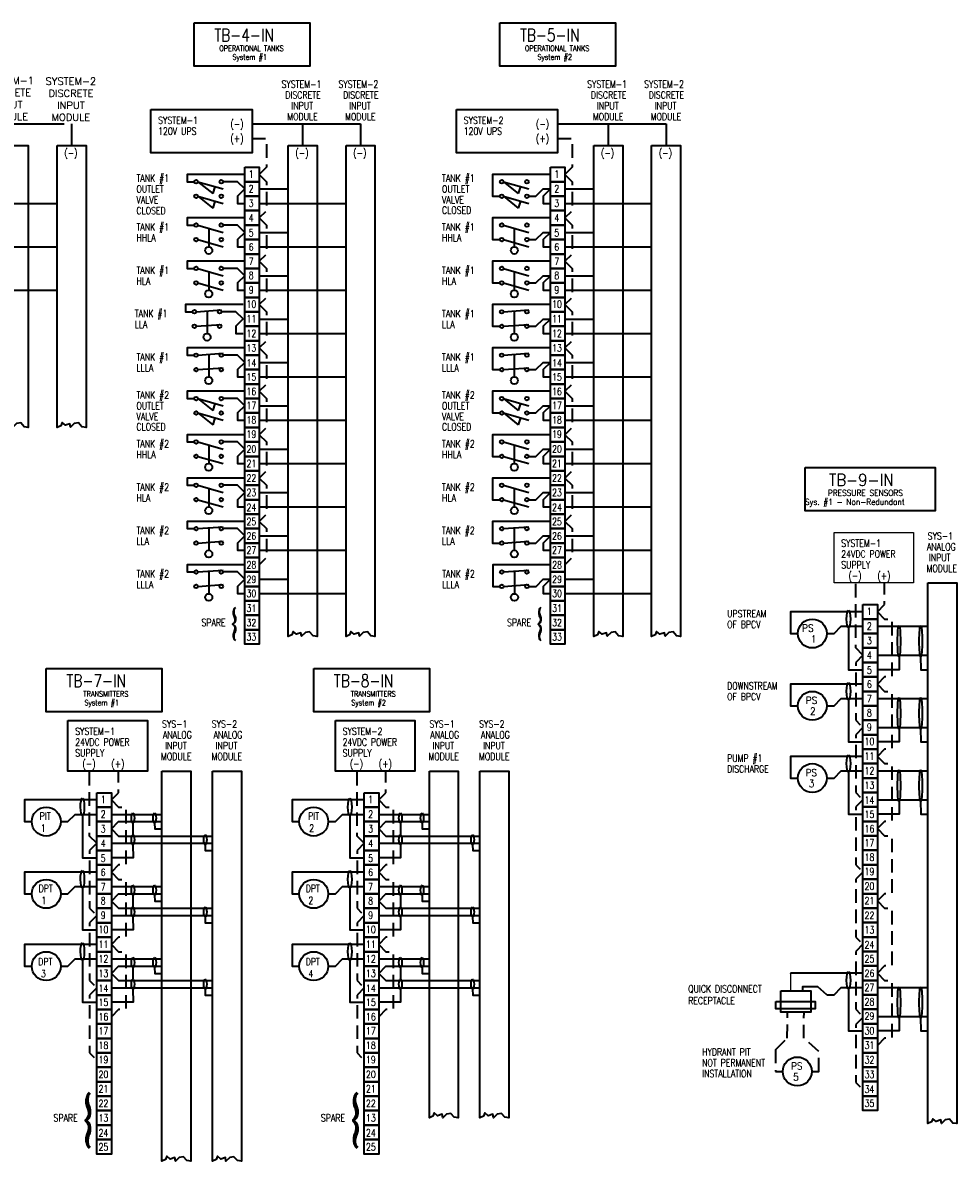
# Model space of a CAD drawing. Extents: x 441.2 to 469.3, y 9.6 to 29.2.
# Tile 2 of 2: x 453.2 to 469.3, y 9.6 to 29.2. Entities that reach past the tile are written whole.
import ezdxf
from ezdxf.enums import TextEntityAlignment as Align

# ---------------------------------------------------------------- set-up
doc = ezdxf.new("R2010")
doc.units = 0
doc.header["$LTSCALE"] = 0.039
doc.header["$MEASUREMENT"] = 0
doc.linetypes.add('( Dashed )', pattern=[9, 6, -3])
for name, color, linetype, lineweight in [('E-Anno-Text', 53, 'Continuous', 25), ('E-Detl-Grph', 33, 'Continuous', 35), ('G-Anno-Text', 53, 'Continuous', 35)]:
    doc.layers.add(name, color=color, linetype=linetype, lineweight=lineweight)
doc.styles.add('NOTES', font='romans.shx')

# ---------------------------------------------------------------- blocks, each defined once
blk = doc.blocks.new('DPT2')
blk.add_circle((0, 0), 0.25)
at = {"style": 'NOTES', "width": 0.9}
for tag in ['TAG00', 'TAG10']:
    blk.add_attdef(tag, text='', height=0.125, dxfattribs=at).set_placement((0, 0), align=Align.CENTER)
blk = doc.blocks.new('DPT1')
blk.add_circle((0, 0), 0.25)
at = {"style": 'NOTES', "width": 0.9}
for tag in ['TAG00', 'TAG10']:
    blk.add_attdef(tag, text='', height=0.125, dxfattribs=at).set_placement((0, 0), align=Align.CENTER)
blk = doc.blocks.new('TB1')
blk.add_3dface([(0, 0.25), (0.25, 0.25), (0.25, 0), (0, 0)])
at = {"style": 'NOTES', "width": 0.78818}
blk.add_attdef('TAG00', text='', height=0.125, dxfattribs=at).set_placement((0, 0), align=Align.CENTER)
blk = doc.blocks.new('TB2')
blk.add_3dface([(0, 0.25), (0.25, 0.25), (0.25, 0), (0, 0)])
at = {"style": 'NOTES', "width": 0.78818}
blk.add_attdef('TAG00', text='', height=0.125, dxfattribs=at).set_placement((0, 0), align=Align.CENTER)
blk = doc.blocks.new('LS')
for p, q in [((0, 0.25), (0.438, 0.125)), ((0, 0.25), (0.257, 0.044)), ((0, 0), (0.438, -0.125)), ((0, 0), (0.257, -0.206)), ((0.292, 0.167), (0.257, 0.044)), ((0.292, -0.083), (0.257, -0.206))]:
    blk.add_line(p, q)
for centre, radius in [((-0.031, 0.25), 0.0313), ((0.406, 0.25), 0.0313), ((-0.031, 0), 0.0312), ((0.406, 0), 0.0312)]:
    blk.add_circle(centre, radius)
blk = doc.blocks.new('FTS1')
for p, q in [((0, 0.25), (0.438, 0.282)), ((0.188, 0.264), (0.188, -0.125)), ((0, 0), (0.438, 0.032))]:
    blk.add_line(p, q)
for centre, radius in [((-0.031, 0.25), 0.0313), ((0.406, 0.25), 0.0313), ((-0.031, 0), 0.0312), ((0.406, 0), 0.0312), ((0.188, -0.188), 0.0625)]:
    blk.add_circle(centre, radius)
blk = doc.blocks.new('FTS2')
for p, q in [((0, 0.25), (0.438, 0.125)), ((0, 0), (0.438, -0.125)), ((0.188, 0.196), (0.188, -0.125))]:
    blk.add_line(p, q)
for centre, radius in [((-0.031, 0.25), 0.0313), ((0.406, 0.25), 0.0313), ((-0.031, 0), 0.0312), ((0.406, 0), 0.0312), ((0.188, -0.188), 0.0625)]:
    blk.add_circle(centre, radius)
blk = doc.blocks.new('TB1_2')
blk.add_3dface([(0, 0.25), (0.25, 0.25), (0.25, 0), (0, 0)])
at = {"style": 'NOTES', "width": 0.78818}
blk.add_attdef('TAG00', text='', height=0.125, dxfattribs=at).set_placement((0, 0), align=Align.CENTER)
blk = doc.blocks.new('TB2_3')
blk.add_3dface([(0, 0.25), (0.25, 0.25), (0.25, 0), (0, 0)])
at = {"style": 'NOTES', "width": 0.78818}
blk.add_attdef('TAG00', text='', height=0.125, dxfattribs=at).set_placement((0, 0), align=Align.CENTER)

msp = doc.modelspace()

# ---------------------------------------------------------------- linework, layer by layer
msp.add_line((466.44, 12.81), (466.44, 12.499))
at = {"layer": 'E-Anno-Text'}
msp.add_3dface([(467.19, 20.435), (468.565, 20.435), (468.565, 19.56), (467.19, 19.56)], dxfattribs=at)
at = {"layer": 'E-Detl-Grph'}
for p, q in [((453.003, 27.5), (453.878, 27.5)), ((454.003, 27.5), (454.003, 27.125)), ((457.125, 27.5), (458, 27.5)), ((458, 27.5), (458, 27.125)), ((458, 27.5), (459, 27.5)), ((459, 27.5), (459, 27.125)), ((462.41, 27.5), (463.285, 27.5)), ((463.285, 27.5), (463.285, 27.125)), ((463.285, 27.5), (464.285, 27.5)), ((464.285, 27.5), (464.285, 27.125)), ((457.25, 26.375), (457.75, 26.375)), ((462.535, 26.375), (463.035, 26.375)), ((452.253, 26.125), (453.753, 26.125)), ((457.25, 26.125), (458.75, 26.125)), ((462.535, 26.125), (464.035, 26.125)), ((457.25, 25.625), (457.75, 25.625)), ((462.535, 25.625), (463.035, 25.625)), ((452.253, 25.375), (453.753, 25.375)), ((457.25, 25.375), (458.75, 25.375)), ((462.535, 25.375), (464.035, 25.375)), ((457.25, 24.875), (457.75, 24.875)), ((462.535, 24.875), (463.035, 24.875)), ((452.253, 24.625), (453.753, 24.625)), ((457.25, 24.625), (458.75, 24.625)), ((462.535, 24.625), (464.035, 24.625)), ((457.25, 24.125), (457.75, 24.125)), ((462.535, 24.125), (463.035, 24.125)), ((457.25, 23.875), (458.75, 23.875)), ((462.535, 23.875), (464.035, 23.875)), ((457.25, 23.375), (457.75, 23.375)), ((462.535, 23.375), (463.035, 23.375)), ((457.25, 23.125), (458.75, 23.125)), ((462.535, 23.125), (464.035, 23.125)), ((457.25, 22.625), (457.75, 22.625)), ((462.535, 22.625), (463.035, 22.625)), ((457.25, 22.375), (458.75, 22.375)), ((462.535, 22.375), (464.035, 22.375)), ((457.25, 21.875), (457.75, 21.875)), ((462.535, 21.875), (463.035, 21.875)), ((457.25, 21.625), (458.75, 21.625)), ((462.535, 21.625), (464.035, 21.625)), ((457.25, 21.125), (457.75, 21.125)), ((462.535, 21.125), (463.035, 21.125)), ((457.25, 20.875), (458.75, 20.875)), ((462.535, 20.875), (464.035, 20.875)), ((457.25, 20.375), (457.75, 20.375)), ((462.535, 20.375), (463.035, 20.375)), ((457.25, 20.125), (458.75, 20.125)), ((462.535, 20.125), (464.035, 20.125)), ((457.25, 19.625), (457.75, 19.625)), ((462.537, 19.625), (463.037, 19.625)), ((457.25, 19.375), (458.75, 19.375)), ((462.537, 19.375), (464.037, 19.375)), ((467.94, 18.81), (468.815, 18.81)), ((467.94, 18.31), (468.811, 18.31)), ((467.94, 17.56), (468.815, 17.56)), ((467.94, 17.06), (468.811, 17.06)), ((467.94, 16.31), (468.815, 16.31)), ((467.94, 15.81), (468.811, 15.81)), ((454.691, 15.557), (455.566, 15.557)), ((455.065, 15.407), (455.065, 15.205)), ((459.316, 15.557), (460.191, 15.557)), ((459.69, 15.407), (459.69, 15.205)), ((454.691, 15.057), (456.441, 15.057)), ((459.316, 15.057), (461.066, 15.057)), ((454.691, 14.307), (455.566, 14.307)), ((459.316, 14.307), (460.191, 14.307)), ((455.065, 14.157), (455.065, 13.955)), ((459.69, 14.157), (459.69, 13.955)), ((454.691, 13.807), (456.441, 13.807)), ((459.316, 13.807), (461.066, 13.807)), ((454.691, 13.057), (455.566, 13.057)), ((459.316, 13.057), (460.191, 13.057)), ((455.065, 12.907), (455.065, 12.705)), ((459.69, 12.907), (459.69, 12.705)), ((454.691, 12.557), (456.441, 12.557)), ((459.316, 12.557), (461.066, 12.557)), ((467.94, 12.56), (468.815, 12.56)), ((467.94, 12.06), (468.811, 12.06))]:
    msp.add_line(p, q, dxfattribs=at)
at = {"layer": 'E-Detl-Grph', "linetype": '( Dashed )', "flags": 128}
for points in [[(457.125, 27.25), (457.375, 27.25), (457.375, 26.75), (457.25, 26.625)], [(462.41, 27.25), (462.66, 27.25), (462.66, 26.75), (462.535, 26.625)], [(457.25, 26.625), (457.375, 26.5), (457.375, 26), (457.25, 25.875)], [(462.535, 26.625), (462.66, 26.5), (462.66, 26), (462.535, 25.875)], [(457.25, 25.875), (457.375, 25.75), (457.375, 25.25), (457.25, 25.125)], [(462.535, 25.875), (462.66, 25.75), (462.66, 25.25), (462.535, 25.125)], [(457.25, 25.125), (457.375, 25), (457.375, 24.5), (457.25, 24.375)], [(462.535, 25.125), (462.66, 25), (462.66, 24.5), (462.535, 24.375)], [(457.25, 24.375), (457.375, 24.25), (457.375, 23.75), (457.25, 23.625)], [(462.535, 24.375), (462.66, 24.25), (462.66, 23.75), (462.535, 23.625)], [(457.25, 23.625), (457.375, 23.5), (457.375, 23), (457.25, 22.875)], [(462.535, 23.625), (462.66, 23.5), (462.66, 23), (462.535, 22.875)], [(457.25, 22.875), (457.375, 22.75), (457.375, 22.25), (457.25, 22.125)], [(462.535, 22.875), (462.66, 22.75), (462.66, 22.25), (462.535, 22.125)], [(457.25, 22.125), (457.375, 22), (457.375, 21.5), (457.25, 21.375)], [(462.535, 22.125), (462.66, 22), (462.66, 21.5), (462.535, 21.375)], [(457.25, 21.375), (457.375, 21.25), (457.375, 20.75), (457.25, 20.625)], [(462.535, 21.375), (462.66, 21.25), (462.66, 20.75), (462.535, 20.625)], [(457.25, 20.625), (457.375, 20.5), (457.375, 20), (457.25, 19.875)], [(462.535, 20.625), (462.66, 20.5), (462.66, 20), (462.535, 19.875)], [(467.69, 18.31), (467.565, 18.435), (467.565, 19.56)], [(467.94, 19.06), (468.065, 19.185), (468.065, 19.56)], [(467.94, 19.06), (468.065, 18.935), (468.19, 18.935), (468.19, 17.935), (468.065, 17.935), (467.94, 17.81)], [(467.69, 18.31), (467.565, 18.185), (467.565, 17.185), (467.69, 17.06)], [(467.94, 17.81), (468.065, 17.685), (468.19, 17.685), (468.19, 16.685), (468.065, 16.685), (467.94, 16.56)], [(467.69, 17.06), (467.565, 16.935), (467.565, 15.935), (467.69, 15.81)], [(467.94, 16.56), (468.065, 16.435), (468.19, 16.435), (468.19, 15.435), (468.065, 15.435), (467.94, 15.31)], [(454.441, 15.057), (454.316, 15.182), (454.316, 16.307)], [(454.691, 15.807), (454.816, 15.932), (454.816, 16.307)], [(459.066, 15.057), (458.941, 15.182), (458.941, 16.307)], [(459.316, 15.807), (459.441, 15.932), (459.441, 16.307)], [(454.691, 15.807), (454.816, 15.682), (454.941, 15.682), (454.941, 14.682), (454.816, 14.682), (454.691, 14.557)], [(459.316, 15.807), (459.441, 15.682), (459.566, 15.682), (459.566, 14.682), (459.441, 14.682), (459.316, 14.557)], [(467.69, 15.81), (467.565, 15.685), (467.565, 14.685), (467.69, 14.56)], [(467.94, 15.31), (468.065, 15.185), (468.19, 15.185), (468.19, 14.185), (468.065, 14.185), (467.94, 14.06)], [(454.441, 15.057), (454.316, 14.932), (454.316, 13.932), (454.441, 13.807)], [(459.066, 15.057), (458.941, 14.932), (458.941, 13.932), (459.066, 13.807)], [(454.691, 14.557), (454.816, 14.432), (454.941, 14.432), (454.941, 13.432), (454.816, 13.432), (454.691, 13.307)], [(459.316, 14.557), (459.441, 14.432), (459.566, 14.432), (459.566, 13.432), (459.441, 13.432), (459.316, 13.307)], [(467.69, 14.56), (467.565, 14.435), (467.565, 13.435), (467.69, 13.31)], [(467.94, 14.06), (468.065, 13.935), (468.19, 13.935), (468.19, 12.935), (468.065, 12.935), (467.94, 12.81)], [(454.441, 13.807), (454.316, 13.682), (454.316, 12.682), (454.441, 12.557)], [(459.066, 13.807), (458.941, 13.682), (458.941, 12.682), (459.066, 12.557)], [(454.691, 13.307), (454.816, 13.182), (454.941, 13.182), (454.941, 12.182), (454.816, 12.182), (454.691, 12.057)], [(459.316, 13.307), (459.441, 13.182), (459.566, 13.182), (459.566, 12.182), (459.441, 12.182), (459.316, 12.057)], [(467.69, 13.31), (467.565, 13.185), (467.565, 12.185), (467.69, 12.06)], [(467.94, 12.81), (468.065, 12.685), (468.19, 12.685), (468.19, 11.685), (468.065, 11.685), (467.94, 11.56)], [(454.441, 12.557), (454.316, 12.432), (454.316, 11.432), (454.441, 11.307)], [(459.066, 12.557), (458.941, 12.432), (458.941, 11.432), (459.066, 11.307)], [(467.69, 12.045), (467.565, 11.92), (467.565, 10.92), (467.69, 10.795)]]:
    msp.add_lwpolyline(points, dxfattribs=at)
at = {"layer": 'E-Detl-Grph', "flags": 128}
for points in [[(452.753, 27.125), (453.253, 27.125), (453.253, 22.25), (453.183, 22.26), (453.124, 22.327), (453.051, 22.316), (452.985, 22.252), (452.975, 22.314), (452.896, 22.287), (452.838, 22.335), (452.816, 22.279), (452.753, 22.25)], [(453.753, 27.125), (454.253, 27.125), (454.253, 22.25), (454.183, 22.26), (454.124, 22.327), (454.051, 22.316), (453.985, 22.252), (453.975, 22.314), (453.896, 22.287), (453.838, 22.335), (453.816, 22.279), (453.753, 22.25)], [(457.75, 27.125), (458.25, 27.125), (458.25, 18.635), (458.179, 18.645), (458.121, 18.713), (458.048, 18.701), (457.982, 18.637), (457.971, 18.699), (457.893, 18.672), (457.834, 18.721), (457.812, 18.664), (457.75, 18.635)], [(458.75, 27.125), (459.25, 27.125), (459.25, 18.635), (459.179, 18.645), (459.121, 18.713), (459.048, 18.701), (458.982, 18.637), (458.971, 18.699), (458.893, 18.672), (458.834, 18.721), (458.812, 18.664), (458.75, 18.635)], [(463.035, 27.125), (463.535, 27.125), (463.535, 18.635), (463.465, 18.645), (463.406, 18.713), (463.333, 18.701), (463.267, 18.637), (463.257, 18.699), (463.179, 18.672), (463.12, 18.721), (463.098, 18.664), (463.035, 18.635)], [(464.035, 27.125), (464.535, 27.125), (464.535, 18.635), (464.465, 18.645), (464.406, 18.713), (464.333, 18.701), (464.267, 18.637), (464.257, 18.699), (464.179, 18.672), (464.12, 18.721), (464.098, 18.664), (464.035, 18.635)], [(468.815, 19.56), (469.315, 19.56), (469.315, 10.208), (469.245, 10.218), (469.186, 10.286), (469.113, 10.274), (469.047, 10.21), (469.037, 10.272), (468.958, 10.245), (468.9, 10.293), (468.878, 10.237), (468.815, 10.208)], [(455.566, 16.307), (456.066, 16.307), (456.066, 9.557), (455.996, 9.567), (455.937, 9.635), (455.864, 9.623), (455.798, 9.559), (455.788, 9.621), (455.709, 9.594), (455.651, 9.642), (455.629, 9.586), (455.566, 9.557)], [(456.441, 16.307), (456.941, 16.307), (456.941, 9.557), (456.871, 9.567), (456.812, 9.635), (456.739, 9.623), (456.673, 9.559), (456.663, 9.621), (456.584, 9.594), (456.526, 9.642), (456.504, 9.586), (456.441, 9.557)], [(460.191, 16.307), (460.691, 16.307), (460.691, 10.307), (460.621, 10.317), (460.562, 10.385), (460.489, 10.373), (460.423, 10.309), (460.413, 10.371), (460.334, 10.344), (460.276, 10.392), (460.254, 10.336), (460.191, 10.307)], [(461.066, 16.307), (461.566, 16.307), (461.566, 10.307), (461.496, 10.317), (461.437, 10.385), (461.364, 10.373), (461.298, 10.309), (461.288, 10.371), (461.209, 10.344), (461.151, 10.392), (461.129, 10.336), (461.066, 10.307)]]:
    msp.add_lwpolyline(points, close=True, dxfattribs=at)
for points in [[(457, 26.625), (456, 26.625), (456, 26.5), (456.125, 26.5)], [(462.285, 26.625), (461.285, 26.625), (461.285, 26.25), (461.41, 26.25)], [(457, 26.375), (456.875, 26.5), (456.625, 26.5)], [(457, 26.375), (456.875, 26.25), (456.875, 26.125), (457, 26.125)], [(461.91, 26.25), (462.035, 26.25), (462.16, 26.375), (462.285, 26.375)], [(462.285, 26.375), (462.16, 26.25), (462.16, 26.125), (462.285, 26.125)], [(457, 25.875), (456, 25.875), (456, 25.75), (456.125, 25.75)], [(462.285, 25.875), (461.285, 25.875), (461.285, 25.5), (461.41, 25.5)], [(457, 25.625), (456.875, 25.75), (456.625, 25.75)], [(457, 25.625), (456.875, 25.5), (456.875, 25.375), (457, 25.375)], [(461.91, 25.5), (462.035, 25.5), (462.16, 25.625), (462.285, 25.625)], [(462.285, 25.625), (462.16, 25.5), (462.16, 25.375), (462.285, 25.375)], [(457, 25.125), (456, 25.125), (456, 25), (456.125, 25)], [(462.285, 25.125), (461.285, 25.125), (461.285, 24.75), (461.41, 24.75)], [(457, 24.875), (456.875, 25), (456.625, 25)], [(457, 24.875), (456.875, 24.75), (456.875, 24.625), (457, 24.625)], [(461.91, 24.75), (462.035, 24.75), (462.16, 24.875), (462.285, 24.875)], [(462.285, 24.875), (462.16, 24.75), (462.16, 24.625), (462.285, 24.625)], [(456.971, 24.376), (455.971, 24.376), (455.971, 24.251), (456.096, 24.251)], [(456.971, 24.126), (456.846, 24.251), (456.596, 24.251)], [(462.285, 24.375), (461.285, 24.375), (461.285, 24), (461.41, 24)], [(456.971, 24.126), (456.846, 24.001), (456.846, 23.876), (456.971, 23.876)], [(461.91, 24), (462.035, 24), (462.16, 24.125), (462.285, 24.125)], [(462.285, 24.125), (462.16, 24), (462.16, 23.875), (462.285, 23.875)], [(457, 23.625), (456, 23.625), (456, 23.5), (456.125, 23.5)], [(457, 23.375), (456.875, 23.5), (456.625, 23.5)], [(462.285, 23.625), (461.285, 23.625), (461.285, 23.25), (461.41, 23.25)], [(457, 23.375), (456.875, 23.25), (456.875, 23.125), (457, 23.125)], [(461.91, 23.25), (462.035, 23.25), (462.16, 23.375), (462.285, 23.375)], [(462.285, 23.375), (462.16, 23.25), (462.16, 23.125), (462.285, 23.125)], [(457, 22.875), (456, 22.875), (456, 22.75), (456.125, 22.75)], [(462.285, 22.875), (461.285, 22.875), (461.285, 22.5), (461.41, 22.5)], [(457, 22.625), (456.875, 22.75), (456.625, 22.75)], [(457, 22.625), (456.875, 22.5), (456.875, 22.375), (457, 22.375)], [(461.91, 22.5), (462.035, 22.5), (462.16, 22.625), (462.285, 22.625)], [(462.285, 22.625), (462.16, 22.5), (462.16, 22.375), (462.285, 22.375)], [(457, 22.125), (456, 22.125), (456, 22), (456.125, 22)], [(462.285, 22.125), (461.285, 22.125), (461.285, 21.75), (461.41, 21.75)], [(457, 21.875), (456.875, 22), (456.625, 22)], [(457, 21.875), (456.875, 21.75), (456.875, 21.625), (457, 21.625)], [(461.91, 21.75), (462.035, 21.75), (462.16, 21.875), (462.285, 21.875)], [(462.285, 21.875), (462.16, 21.75), (462.16, 21.625), (462.285, 21.625)], [(457, 21.375), (456, 21.375), (456, 21.25), (456.125, 21.25)], [(462.285, 21.375), (461.285, 21.375), (461.285, 21), (461.41, 21)], [(457, 21.125), (456.875, 21.25), (456.625, 21.25)], [(457, 21.125), (456.875, 21), (456.875, 20.875), (457, 20.875)], [(461.91, 21), (462.035, 21), (462.16, 21.125), (462.285, 21.125)], [(462.285, 21.125), (462.16, 21), (462.16, 20.875), (462.285, 20.875)], [(457, 20.625), (456, 20.625), (456, 20.5), (456.125, 20.5)], [(457, 20.375), (456.875, 20.5), (456.625, 20.5)], [(462.285, 20.625), (461.285, 20.625), (461.285, 20.25), (461.41, 20.25)], [(457, 20.375), (456.875, 20.25), (456.875, 20.125), (457, 20.125)], [(461.91, 20.25), (462.035, 20.25), (462.16, 20.375), (462.285, 20.375)], [(462.285, 20.375), (462.16, 20.25), (462.16, 20.125), (462.285, 20.125)], [(457, 19.875), (456, 19.875), (456, 19.75), (456.125, 19.75)], [(457, 19.625), (456.875, 19.75), (456.625, 19.75)], [(462.287, 19.875), (461.287, 19.875), (461.287, 19.5), (461.412, 19.5)], [(457, 19.625), (456.875, 19.5), (456.875, 19.375), (457, 19.375)], [(461.912, 19.5), (462.037, 19.5), (462.162, 19.625), (462.287, 19.625)], [(462.287, 19.625), (462.162, 19.5), (462.162, 19.375), (462.287, 19.375)], [(467.69, 19.06), (466.44, 19.06), (466.44, 18.685), (466.565, 18.685)], [(467.065, 18.685), (467.19, 18.685), (467.315, 18.81), (467.69, 18.81)], [(467.441, 18.784), (467.44, 18.06), (467.69, 18.06)], [(468.314, 18.285), (468.315, 18.06), (467.94, 18.06)], [(468.688, 18.292), (468.69, 18.06), (468.815, 18.06)], [(467.69, 17.81), (466.44, 17.81), (466.44, 17.435), (466.565, 17.435)], [(467.065, 17.435), (467.19, 17.435), (467.315, 17.56), (467.69, 17.56)], [(467.441, 17.534), (467.44, 16.81), (467.69, 16.81)], [(468.314, 17.035), (468.315, 16.81), (467.94, 16.81)], [(468.314, 17.035), (468.315, 16.81), (467.94, 16.81)], [(468.688, 17.042), (468.69, 16.81), (468.815, 16.81)], [(467.69, 16.56), (466.44, 16.56), (466.44, 16.185), (466.565, 16.185)], [(467.065, 16.185), (467.19, 16.185), (467.315, 16.31), (467.69, 16.31)], [(467.441, 16.284), (467.44, 15.56), (467.69, 15.56)], [(454.441, 15.807), (453.191, 15.807), (453.191, 15.432), (453.316, 15.432)], [(459.066, 15.807), (457.816, 15.807), (457.816, 15.432), (457.941, 15.432)], [(468.314, 15.785), (468.315, 15.56), (467.94, 15.56)], [(468.314, 15.785), (468.315, 15.56), (467.94, 15.56)], [(468.688, 15.792), (468.69, 15.56), (468.815, 15.56)], [(453.816, 15.432), (453.941, 15.432), (454.066, 15.557), (454.441, 15.557)], [(454.192, 15.53), (454.191, 14.807), (454.441, 14.807)], [(454.691, 15.307), (454.816, 15.432), (455.566, 15.432)], [(455.44, 15.407), (455.441, 15.307), (455.566, 15.307)], [(458.441, 15.432), (458.566, 15.432), (458.691, 15.557), (459.066, 15.557)], [(458.817, 15.53), (458.816, 14.807), (459.066, 14.807)], [(459.316, 15.307), (459.441, 15.432), (460.191, 15.432)], [(460.065, 15.407), (460.066, 15.307), (460.191, 15.307)], [(454.691, 15.307), (454.816, 15.182), (456.441, 15.182)], [(459.316, 15.307), (459.441, 15.182), (461.066, 15.182)], [(455.065, 15.032), (455.066, 14.807), (454.691, 14.807)], [(456.315, 15.032), (456.316, 14.932), (456.441, 14.932)], [(459.69, 15.032), (459.691, 14.807), (459.316, 14.807)], [(460.94, 15.032), (460.941, 14.932), (461.066, 14.932)], [(454.441, 14.557), (453.191, 14.557), (453.191, 14.182), (453.316, 14.182)], [(459.066, 14.557), (457.816, 14.557), (457.816, 14.182), (457.941, 14.182)], [(453.816, 14.182), (453.941, 14.182), (454.066, 14.307), (454.441, 14.307)], [(454.192, 14.28), (454.191, 13.557), (454.441, 13.557)], [(454.691, 14.057), (454.816, 14.182), (455.566, 14.182)], [(458.441, 14.182), (458.566, 14.182), (458.691, 14.307), (459.066, 14.307)], [(458.817, 14.28), (458.816, 13.557), (459.066, 13.557)], [(459.316, 14.057), (459.441, 14.182), (460.191, 14.182)], [(454.691, 14.057), (454.816, 13.932), (456.441, 13.932)], [(455.44, 14.157), (455.441, 14.057), (455.566, 14.057)], [(459.316, 14.057), (459.441, 13.932), (461.066, 13.932)], [(460.065, 14.157), (460.066, 14.057), (460.191, 14.057)], [(455.065, 13.782), (455.066, 13.557), (454.691, 13.557)], [(456.315, 13.782), (456.316, 13.682), (456.441, 13.682)], [(459.69, 13.782), (459.691, 13.557), (459.316, 13.557)], [(460.94, 13.782), (460.941, 13.682), (461.066, 13.682)], [(454.441, 13.307), (453.191, 13.307), (453.191, 12.932), (453.316, 12.932)], [(459.066, 13.307), (457.816, 13.307), (457.816, 12.932), (457.941, 12.932)], [(453.816, 12.932), (453.941, 12.932), (454.066, 13.057), (454.441, 13.057)], [(454.192, 13.03), (454.191, 12.307), (454.441, 12.307)], [(458.441, 12.932), (458.566, 12.932), (458.691, 13.057), (459.066, 13.057)], [(458.817, 13.03), (458.816, 12.307), (459.066, 12.307)], [(454.691, 12.807), (454.816, 12.932), (455.566, 12.932)], [(454.691, 12.807), (454.816, 12.682), (456.441, 12.682)], [(455.44, 12.907), (455.441, 12.807), (455.566, 12.807)], [(459.316, 12.807), (459.441, 12.932), (460.191, 12.932)], [(459.316, 12.807), (459.441, 12.682), (461.066, 12.682)], [(460.065, 12.907), (460.066, 12.807), (460.191, 12.807)], [(467.69, 12.81), (466.44, 12.81), (466.44, 12.81), (466.44, 12.81)], [(455.065, 12.532), (455.066, 12.307), (454.691, 12.307)], [(456.315, 12.532), (456.316, 12.432), (456.441, 12.432)], [(459.69, 12.532), (459.691, 12.307), (459.316, 12.307)], [(460.94, 12.532), (460.941, 12.432), (461.066, 12.432)], [(466.912, 12.573), (466.645, 12.573), (466.645, 12.507)], [(467.065, 12.435), (466.912, 12.573), (466.912, 12.573)], [(467.065, 12.435), (467.19, 12.435), (467.315, 12.56), (467.69, 12.56)], [(467.441, 12.534), (467.44, 11.81), (467.69, 11.81)], [(468.314, 12.035), (468.315, 11.81), (467.94, 11.81)], [(468.314, 12.035), (468.315, 11.81), (467.94, 11.81)], [(468.688, 12.042), (468.69, 11.81), (468.815, 11.81)], [(466.805, 11.11), (466.93, 11.11), (466.93, 11.11), (466.93, 11.11)]]:
    msp.add_lwpolyline(points, dxfattribs=at)
at = {"layer": 'E-Detl-Grph', "linetype": '( Dashed )'}
for points in [[(466.18, 11.485), (466.378, 11.686), (466.388, 12.132)], [(466.93, 11.11), (466.93, 11.456), (466.666, 11.683), (466.671, 12.13)], [(466.18, 11.485), (466.18, 11.485), (466.18, 11.11), (466.305, 11.11)]]:
    msp.add_lwpolyline(points, dxfattribs=at)
at = {"layer": 'E-Detl-Grph'}
for centre in [(466.815, 18.685), (466.815, 17.435), (466.815, 16.185), (466.555, 11.11)]:
    msp.add_circle(centre, 0.25, dxfattribs=at)
for centre, major_axis, ratio in [((467.44, 18.936), (-0.001, 0.152), 0.216353), ((468.314, 18.553), (0, 0.273), 0.091037), ((468.689, 18.553), (0, 0.273), 0.091037), ((467.44, 17.686), (-0.001, 0.152), 0.216353), ((468.314, 17.303), (0, 0.273), 0.091037), ((468.689, 17.303), (0, 0.273), 0.091037), ((467.44, 16.436), (-0.001, 0.152), 0.216353), ((468.314, 16.053), (0, 0.273), 0.091037), ((468.689, 16.053), (0, 0.273), 0.091037), ((454.191, 15.683), (-0.001, 0.152), 0.216353), ((458.816, 15.683), (-0.001, 0.152), 0.216353), ((455.065, 15.494), (0, 0.0868), 0.286537), ((455.44, 15.494), (0, 0.0868), 0.286537), ((459.69, 15.494), (0, 0.0868), 0.286537), ((460.065, 15.494), (0, 0.0868), 0.286537), ((455.065, 15.119), (0, 0.0868), 0.286537), ((456.315, 15.119), (0, 0.0868), 0.286537), ((459.69, 15.119), (0, 0.0868), 0.286537), ((460.94, 15.119), (0, 0.0868), 0.286537), ((454.191, 14.433), (-0.001, 0.152), 0.216353), ((458.816, 14.433), (-0.001, 0.152), 0.216353), ((455.065, 14.244), (0, 0.0868), 0.286537), ((455.44, 14.244), (0, 0.0868), 0.286537), ((459.69, 14.244), (0, 0.0868), 0.286537), ((460.065, 14.244), (0, 0.0868), 0.286537), ((455.065, 13.869), (0, 0.0868), 0.286537), ((456.315, 13.869), (0, 0.0868), 0.286537), ((459.69, 13.869), (0, 0.0868), 0.286537), ((460.94, 13.869), (0, 0.0868), 0.286537), ((454.191, 13.183), (-0.001, 0.152), 0.216353), ((458.816, 13.183), (-0.001, 0.152), 0.216353), ((455.065, 12.994), (0, 0.0868), 0.286537), ((455.44, 12.994), (0, 0.0868), 0.286537), ((459.69, 12.994), (0, 0.0868), 0.286537), ((460.065, 12.994), (0, 0.0868), 0.286537), ((467.44, 12.686), (-0.001, 0.152), 0.216353), ((455.065, 12.619), (0, 0.0868), 0.286537), ((456.315, 12.619), (0, 0.0868), 0.286537), ((459.69, 12.619), (0, 0.0868), 0.286537), ((460.94, 12.619), (0, 0.0868), 0.286537), ((468.314, 12.303), (0, 0.273), 0.091037), ((468.689, 12.303), (0, 0.273), 0.091037)]:
    msp.add_ellipse(centre, major_axis=major_axis, ratio=ratio, start_param=0, end_param=6.283175, dxfattribs=at)
for points in [[(456.125, 29.25), (458.125, 29.25), (458.125, 28.5), (456.125, 28.5)], [(461.41, 29.25), (463.41, 29.25), (463.41, 28.5), (461.41, 28.5)], [(455.375, 27.75), (457.125, 27.75), (457.125, 27), (455.375, 27)], [(460.66, 27.75), (462.41, 27.75), (462.41, 27), (460.66, 27)], [(466.69, 21.56), (468.94, 21.56), (468.94, 20.81), (466.69, 20.81)], [(453.566, 18.082), (455.566, 18.082), (455.566, 17.332), (453.566, 17.332)], [(458.191, 18.082), (460.191, 18.082), (460.191, 17.332), (458.191, 17.332)], [(453.941, 17.182), (455.316, 17.182), (455.316, 16.307), (453.941, 16.307)], [(458.566, 17.182), (459.941, 17.182), (459.941, 16.307), (458.566, 16.307)]]:
    msp.add_3dface(points, dxfattribs=at)
at = {"layer": 'G-Anno-Text'}
for points in [[(466.269, 12.502), (466.789, 12.502), (466.789, 12.135), (466.269, 12.135)], [(466.183, 12.318), (466.866, 12.318), (466.866, 12.196), (466.183, 12.196)]]:
    msp.add_3dface(points, dxfattribs=at)

# ---------------------------------------------------------------- block references
at = {"layer": 'E-Detl-Grph'}
for name, p in [('TB1_2', (457, 26.5)), ('TB1_2', (462.285, 26.5)), ('LS', (456.187, 26.25)), ('TB1_2', (457, 26.25)), ('LS', (461.473, 26.25)), ('TB1_2', (462.285, 26.25)), ('TB1_2', (457, 26)), ('TB1_2', (462.285, 26)), ('TB1_2', (457, 25.75)), ('TB1_2', (462.285, 25.75)), ('FTS2', (456.187, 25.5)), ('TB1_2', (457, 25.5)), ('FTS2', (461.473, 25.5)), ('TB1_2', (462.285, 25.5)), ('TB1_2', (457, 25.25)), ('TB1_2', (462.285, 25.25)), ('TB1_2', (457, 25)), ('TB1_2', (462.285, 25)), ('FTS2', (456.187, 24.75)), ('FTS2', (461.473, 24.75)), ('TB1_2', (457, 24.75)), ('TB1_2', (462.285, 24.75)), ('TB1_2', (457, 24.5)), ('TB1_2', (462.285, 24.5)), ('TB2_3', (457, 24.25)), ('TB2_3', (462.285, 24.25)), ('FTS1', (456.158, 24.001)), ('TB2_3', (457, 24)), ('FTS1', (461.473, 24)), ('TB2_3', (462.285, 24)), ('TB2_3', (457, 23.75)), ('TB2_3', (462.285, 23.75)), ('TB2_3', (457, 23.5)), ('TB2_3', (462.285, 23.5)), ('FTS1', (456.187, 23.25)), ('TB2_3', (457, 23.25)), ('FTS1', (461.473, 23.25)), ('TB2_3', (462.285, 23.25)), ('TB2_3', (457, 23)), ('TB2_3', (462.285, 23)), ('TB2_3', (457, 22.75)), ('TB2_3', (462.285, 22.75)), ('LS', (456.187, 22.5)), ('TB2_3', (457, 22.5)), ('LS', (461.473, 22.5)), ('TB2_3', (462.285, 22.5)), ('TB2_3', (457, 22.25)), ('TB2_3', (462.285, 22.25)), ('TB2_3', (457, 22)), ('TB2_3', (462.285, 22)), ('FTS2', (456.187, 21.75)), ('TB2_3', (457, 21.75)), ('FTS2', (461.473, 21.75)), ('TB2_3', (462.285, 21.75)), ('TB2_3', (457, 21.5)), ('TB2_3', (462.285, 21.5)), ('TB2_3', (457, 21.25)), ('TB2_3', (462.285, 21.25)), ('FTS2', (456.187, 21)), ('FTS2', (461.473, 21)), ('TB2_3', (457, 21)), ('TB2_3', (462.285, 21)), ('TB2_3', (457, 20.75)), ('TB2_3', (462.285, 20.75)), ('TB2_3', (457, 20.5)), ('TB2_3', (462.285, 20.5)), ('FTS1', (456.187, 20.25)), ('TB2_3', (457, 20.25)), ('FTS1', (461.473, 20.25)), ('TB2_3', (462.285, 20.25)), ('TB2_3', (457, 20)), ('TB2_3', (462.287, 20)), ('TB2_3', (457, 19.75)), ('TB2_3', (462.287, 19.75)), ('FTS1', (456.187, 19.5)), ('TB2_3', (457, 19.5)), ('FTS1', (461.474, 19.5)), ('TB2_3', (462.287, 19.5)), ('TB2_3', (457, 19.25)), ('TB2_3', (462.287, 19.25)), ('TB2_3', (457, 19)), ('TB2_3', (462.287, 19)), ('TB1', (467.69, 18.935)), ('TB2_3', (457, 18.75)), ('TB2_3', (462.287, 18.75)), ('TB1', (467.69, 18.685)), ('TB2_3', (457, 18.5)), ('TB2_3', (462.287, 18.5)), ('TB1', (467.69, 18.435)), ('TB1', (467.69, 18.185)), ('TB1', (467.69, 17.935)), ('TB1', (467.69, 17.685)), ('TB1', (467.69, 17.435)), ('TB1', (467.69, 17.185)), ('TB1', (467.69, 16.935)), ('TB2', (467.69, 16.685)), ('TB2', (467.69, 16.435)), ('TB2', (467.69, 16.185)), ('TB2', (467.69, 15.935)), ('TB1', (454.441, 15.682)), ('TB1', (459.066, 15.682)), ('TB2', (467.69, 15.685)), ('DPT1', (453.566, 15.432)), ('TB1', (454.441, 15.432)), ('DPT1', (458.191, 15.432)), ('TB1', (459.066, 15.432)), ('TB2', (467.69, 15.435)), ('TB1', (454.441, 15.182)), ('TB1', (459.066, 15.182)), ('TB2', (467.69, 15.185)), ('TB1', (454.441, 14.932)), ('TB1', (459.066, 14.932)), ('TB2', (467.69, 14.935)), ('TB1', (454.441, 14.682)), ('TB1', (459.066, 14.682)), ('TB2', (467.69, 14.685)), ('TB1', (454.441, 14.432)), ('TB1', (459.066, 14.432)), ('TB2', (467.69, 14.435)), ('DPT1', (453.566, 14.182)), ('TB1', (454.441, 14.182)), ('DPT1', (458.191, 14.182)), ('TB1', (459.066, 14.182)), ('TB2', (467.69, 14.185)), ('TB1', (454.441, 13.932)), ('TB1', (459.066, 13.932)), ('TB2', (467.69, 13.935)), ('TB1', (454.441, 13.682)), ('TB1', (459.066, 13.682)), ('TB2', (467.69, 13.685)), ('TB2', (454.441, 13.432)), ('TB2', (459.066, 13.432)), ('TB2', (467.69, 13.435)), ('TB2', (454.441, 13.182)), ('TB2', (459.066, 13.182)), ('TB2', (467.69, 13.185)), ('DPT2', (453.566, 12.932)), ('TB2', (454.441, 12.932)), ('DPT2', (458.191, 12.932)), ('TB2', (459.066, 12.932)), ('TB2', (467.69, 12.935)), ('TB2', (454.441, 12.682)), ('TB2', (459.066, 12.682)), ('TB2', (467.69, 12.685)), ('TB2', (454.441, 12.432)), ('TB2', (459.066, 12.432)), ('TB2', (467.69, 12.435)), ('TB2', (454.441, 12.182)), ('TB2', (459.066, 12.182)), ('TB2', (467.69, 12.185)), ('TB2', (454.441, 11.932)), ('TB2', (459.066, 11.932)), ('TB2', (467.69, 11.935)), ('TB2', (454.441, 11.682)), ('TB2', (459.066, 11.682)), ('TB2', (467.69, 11.685)), ('TB2', (454.441, 11.432)), ('TB2', (459.066, 11.432)), ('TB2', (467.69, 11.435)), ('TB2', (454.441, 11.182)), ('TB2', (459.066, 11.182)), ('TB2', (467.69, 11.185)), ('TB2', (454.441, 10.932)), ('TB2', (459.066, 10.932)), ('TB2', (467.69, 10.935)), ('TB2', (454.441, 10.682)), ('TB2', (459.066, 10.682)), ('TB2', (467.69, 10.685)), ('TB2', (454.441, 10.432)), ('TB2', (459.066, 10.432)), ('TB2', (467.69, 10.435)), ('TB2', (454.441, 10.182)), ('TB2', (459.066, 10.182)), ('TB2', (454.441, 9.932)), ('TB2', (459.066, 9.932)), ('TB2', (454.441, 9.682)), ('TB2', (459.066, 9.682))]:
    msp.add_blockref(name, p, dxfattribs=at)

# ---------------------------------------------------------------- texts
at = {"layer": 'E-Anno-Text', "style": 'NOTES'}
for s, height, width, p in [('TB-4-IN', 0.2188, 0.78818, (456.988, 28.928)), ('TB-5-IN', 0.2188, 0.78818, (462.273, 28.928)), ('TB-9-IN', 0.2083, 0.9, (467.66, 21.238)), ('PS ', 0.1246, 0.9, (466.776, 18.717)), ('1', 0.125, 0.9, (466.838, 18.529)), ('TB-7-IN', 0.2188, 0.78818, (454.429, 17.76)), ('TB-8-IN', 0.2188, 0.78818, (459.054, 17.76)), ('PS ', 0.1246, 0.9, (466.839, 17.467)), ('2', 0.125, 0.9, (466.822, 17.279)), ('PS ', 0.1246, 0.9, (466.835, 16.217)), ('3 ', 0.1246, 0.9, (466.841, 16.029)), ('PS ', 0.1246, 0.9, (466.584, 11.141)), ('5 ', 0.1246, 0.9, (466.571, 10.953))]:
    msp.add_text(s, height=height, dxfattribs=dict(at, width=width)).set_placement(p, align=Align.CENTER)
for s, height, width, p in [('OPERATIONAL TANKS', 0.09375, 0.78818, (457.115, 28.808)), ('OPERATIONAL TANKS', 0.09375, 0.78818, (462.401, 28.808)), ('System #1', 0.0938, 0.78818, (457.085, 28.658)), ('System #2', 0.0938, 0.78818, (462.36, 28.658)), ('PRESSURE SENSORS', 0.10413, 0.9, (467.733, 21.118)), ('Sys. #1 - Non-Redundant', 0.10413, 0.9, (467.55, 20.962)), ('TRANSMITTERS', 0.09375, 0.78818, (454.596, 17.64)), ('System #1', 0.0938, 0.78818, (454.526, 17.49)), ('TRANSMITTERS', 0.09375, 0.78818, (459.221, 17.64)), ('System #2', 0.0938, 0.78818, (459.141, 17.49))]:
    msp.add_text(s, height=height, dxfattribs=dict(at, width=width)).set_placement(p, align=Align.MIDDLE_CENTER)
at = {"layer": 'E-Anno-Text', "style": 'NOTES', "width": 0.78818}
for s, height, p in [('SYSTEM-1', 0.125, (457.979, 28.25)), ('SYSTEM-2', 0.125, (458.964, 28.25)), ('SYSTEM-1', 0.125, (463.264, 28.25)), ('SYSTEM-2', 0.125, (464.25, 28.25)), ('DISCRETE', 0.125, (458.006, 28.063)), ('DISCRETE', 0.125, (459.006, 28.063)), ('DISCRETE', 0.125, (463.292, 28.063)), ('DISCRETE', 0.125, (464.292, 28.063)), ('INPUT', 0.125, (457.992, 27.876)), ('INPUT', 0.125, (458.992, 27.876)), ('INPUT', 0.125, (463.277, 27.876)), ('INPUT', 0.125, (464.277, 27.876)), ('MODULE', 0.125, (457.998, 27.689)), ('MODULE', 0.125, (458.998, 27.689)), ('MODULE', 0.125, (463.284, 27.689)), ('MODULE', 0.125, (464.284, 27.689)), ('SYS-1', 0.1247, (469.029, 20.435)), ('ANALOG', 0.1247, (469.046, 20.248)), ('INPUT', 0.1247, (469.018, 20.061)), ('MODULE', 0.1247, (469.054, 19.874)), ('SYS-1', 0.125, (455.787, 17.182)), ('SYS-2', 0.125, (456.647, 17.182)), ('SYS-1', 0.125, (460.412, 17.182)), ('SYS-2', 0.125, (461.272, 17.182)), ('ANALOG', 0.125, (455.833, 16.995)), ('ANALOG', 0.125, (456.708, 16.995)), ('ANALOG', 0.125, (460.458, 16.995)), ('ANALOG', 0.125, (461.333, 16.995)), ('INPUT', 0.125, (455.808, 16.808)), ('INPUT', 0.125, (456.683, 16.808)), ('INPUT', 0.125, (460.433, 16.808)), ('INPUT', 0.125, (461.308, 16.808)), ('MODULE', 0.125, (455.814, 16.621)), ('MODULE', 0.125, (456.689, 16.621)), ('MODULE', 0.125, (460.439, 16.621)), ('MODULE', 0.125, (461.314, 16.621))]:
    msp.add_text(s, height=height, dxfattribs=at).set_placement(p, align=Align.TOP_CENTER)
at = {"layer": 'E-Anno-Text', "style": 'NOTES'}
for s, height, width, p in [('SYSTEM-1', 0.125, 0.78818, (455.5, 27.562)), ('SYSTEM-2', 0.125, 0.78818, (460.785, 27.562)), ('120V UPS', 0.125, 0.78818, (455.5, 27.375)), ('120V UPS ', 0.125, 0.78818, (460.785, 27.375)), ('TANK #1', 0.125, 0.78818, (455.125, 26.562)), ('1', 0.125, 0.78818, (457.067, 26.633)), ('TANK #1', 0.125, 0.78818, (460.41, 26.562)), ('1', 0.125, 0.78818, (462.353, 26.633)), ('OUTLET', 0.125, 0.78818, (455.125, 26.375)), ('2', 0.125, 0.78818, (457.067, 26.378)), ('OUTLET', 0.125, 0.78818, (460.41, 26.375)), ('2', 0.125, 0.78818, (462.353, 26.378)), ('VALVE', 0.125, 0.78818, (455.125, 26.188)), ('VALVE', 0.125, 0.78818, (460.41, 26.188)), ('CLOSED', 0.125, 0.78818, (455.125, 26)), ('3', 0.125, 0.78818, (457.067, 26.126)), ('CLOSED', 0.125, 0.78818, (460.41, 26.008)), ('3', 0.125, 0.78818, (462.353, 26.126)), ('4', 0.125, 0.78818, (457.067, 25.874)), ('4', 0.125, 0.78818, (462.353, 25.874)), ('TANK #1', 0.125, 0.78818, (455.125, 25.718)), ('5', 0.125, 0.78818, (457.067, 25.616)), ('TANK #1', 0.125, 0.78818, (460.41, 25.718)), ('5', 0.125, 0.78818, (462.353, 25.616)), ('HHLA', 0.125, 0.78818, (455.125, 25.531)), ('6', 0.125, 0.78818, (457.067, 25.372)), ('HHLA', 0.125, 0.78818, (460.41, 25.531)), ('6', 0.125, 0.78818, (462.353, 25.372)), ('TANK #1', 0.125, 0.78818, (455.125, 24.968)), ('7', 0.125, 0.78818, (457.067, 25.123)), ('TANK #1', 0.125, 0.78818, (460.41, 24.968)), ('7', 0.125, 0.78818, (462.353, 25.123)), ('HLA', 0.125, 0.78818, (455.125, 24.781)), ('8', 0.125, 0.78818, (457.067, 24.879)), ('HLA', 0.125, 0.78818, (460.41, 24.781)), ('8', 0.125, 0.78818, (462.353, 24.879)), ('9', 0.125, 0.78818, (457.067, 24.63)), ('9', 0.125, 0.78818, (462.353, 24.63)), ('10', 0.125, 0.78818, (457.029, 24.383)), ('10', 0.125, 0.78818, (462.314, 24.383)), ('TANK #1', 0.125, 0.78818, (455.096, 24.22)), ('TANK #1', 0.125, 0.78818, (460.41, 24.219)), ('LLA', 0.125, 0.78818, (455.096, 24.032)), ('11', 0.125, 0.78818, (457.029, 24.128)), ('LLA', 0.125, 0.78818, (460.41, 24.031)), ('11', 0.125, 0.78818, (462.314, 24.128)), ('12', 0.125, 0.78818, (457.029, 23.876)), ('12', 0.125, 0.78818, (462.314, 23.876)), ('13', 0.125, 0.78818, (457.029, 23.624)), ('13', 0.125, 0.78818, (462.314, 23.624)), ('TANK #1', 0.125, 0.78818, (455.125, 23.468)), ('TANK #1', 0.125, 0.78818, (460.41, 23.468)), ('LLLA', 0.125, 0.78818, (455.125, 23.281)), ('14', 0.125, 0.78818, (457.029, 23.366)), ('LLLA', 0.125, 0.78818, (460.41, 23.281)), ('14', 0.125, 0.78818, (462.314, 23.366)), ('15', 0.125, 0.78818, (457.029, 23.122)), ('15', 0.125, 0.78818, (462.314, 23.122)), ('TANK #2', 0.125, 0.78818, (455.125, 22.812)), ('16', 0.125, 0.78818, (457.029, 22.873)), ('TANK #2', 0.125, 0.78818, (460.41, 22.812)), ('16', 0.125, 0.78818, (462.314, 22.873)), ('OUTLET', 0.125, 0.78818, (455.125, 22.625)), ('17', 0.125, 0.78818, (457.029, 22.629)), ('OUTLET', 0.125, 0.78818, (460.41, 22.625)), ('17', 0.125, 0.78818, (462.314, 22.629)), ('VALVE', 0.125, 0.78818, (455.125, 22.438)), ('VALVE', 0.125, 0.78818, (460.41, 22.438)), ('CLOSED', 0.125, 0.78818, (455.125, 22.26)), ('18', 0.125, 0.78818, (457.029, 22.38)), ('CLOSED', 0.125, 0.78818, (460.41, 22.261)), ('18', 0.125, 0.78818, (462.314, 22.38)), ('19', 0.125, 0.78818, (457.029, 22.133)), ('19', 0.125, 0.78818, (462.314, 22.133)), ('TANK #2', 0.125, 0.78818, (455.125, 21.968)), ('20', 0.125, 0.78818, (457.029, 21.878)), ('TANK #2', 0.125, 0.78818, (460.41, 21.968)), ('20', 0.125, 0.78818, (462.314, 21.878)), ('HHLA', 0.125, 0.78818, (455.125, 21.781)), ('21', 0.125, 0.78818, (457.029, 21.628)), ('HHLA', 0.125, 0.78818, (460.41, 21.781)), ('21', 0.125, 0.78818, (462.314, 21.628)), ('TANK #2', 0.125, 0.78818, (455.125, 21.218)), ('22', 0.125, 0.78818, (457.029, 21.376)), ('TANK #2', 0.125, 0.78818, (460.41, 21.218)), ('22', 0.125, 0.78818, (462.314, 21.376)), ('HLA', 0.125, 0.78818, (455.125, 21.031)), ('23', 0.125, 0.78818, (457.029, 21.124)), ('HLA', 0.125, 0.78818, (460.41, 21.031)), ('23', 0.125, 0.78818, (462.314, 21.124)), ('24', 0.125, 0.78818, (457.029, 20.866)), ('24', 0.125, 0.78818, (462.314, 20.866)), ('25', 0.125, 0.78818, (457.029, 20.622)), ('25', 0.125, 0.78818, (462.314, 20.622)), ('TANK #2', 0.125, 0.78818, (455.125, 20.468)), ('TANK #2', 0.125, 0.78818, (460.41, 20.468)), ('LLA', 0.125, 0.78818, (455.125, 20.281)), ('26', 0.125, 0.78818, (457.029, 20.373)), ('LLA', 0.125, 0.78818, (460.41, 20.281)), ('26', 0.125, 0.78818, (462.314, 20.373)), ('SYSTEM-1', 0.1247, 0.78818, (467.315, 20.247)), ('27', 0.125, 0.78818, (457.029, 20.129)), ('27', 0.125, 0.78818, (462.314, 20.129)), ('24VDC POWER ', 0.12475, 0.78818, (467.315, 20.06)), ('28', 0.125, 0.78818, (457.029, 19.872)), ('28', 0.125, 0.78818, (462.315, 19.872)), ('SUPPLY', 0.1247, 0.78818, (467.315, 19.873)), ('TANK #2', 0.125, 0.78818, (455.125, 19.718)), ('TANK #2', 0.125, 0.78818, (460.412, 19.718)), ('LLLA', 0.125, 0.78818, (455.125, 19.531)), ('29', 0.125, 0.78818, (457.029, 19.623)), ('LLLA', 0.125, 0.78818, (460.412, 19.531)), ('29', 0.125, 0.78818, (462.315, 19.623)), ('30', 0.125, 0.78818, (457.029, 19.379)), ('30', 0.125, 0.78818, (462.315, 19.379)), ('31', 0.125, 0.78818, (457.029, 19.122)), ('31', 0.125, 0.78818, (462.315, 19.122)), ('1', 0.125, 0.78818, (467.758, 19.069)), ('SPARE', 0.125, 0.78818, (456.25, 18.875)), ('{', 0.375, 0.599999, (456.75, 18.875)), ('32', 0.125, 0.78818, (457.029, 18.873)), ('SPARE', 0.125, 0.78818, (461.535, 18.875)), ('{', 0.375, 0.599999, (462.035, 18.875)), ('32', 0.125, 0.78818, (462.315, 18.873)), ('OF BPCV', 0.1247, 0.78818, (465.342, 18.842)), ('UPSTREAM ', 0.1247, 0.78818, (465.342, 19.029)), ('2', 0.125, 0.78818, (467.758, 18.814)), ('33', 0.125, 0.78818, (457.029, 18.629)), ('33', 0.125, 0.78818, (462.315, 18.629)), ('3', 0.125, 0.78818, (467.758, 18.561)), ('4', 0.125, 0.78818, (467.758, 18.309)), ('5', 0.125, 0.78818, (467.758, 18.052)), ('DOWNSTREAM', 0.1247, 0.78818, (465.342, 17.779)), ('6', 0.125, 0.78818, (467.758, 17.808)), ('OF BPCV', 0.1247, 0.78818, (465.342, 17.592)), ('7', 0.125, 0.78818, (467.758, 17.558)), ('8', 0.125, 0.78818, (467.758, 17.314)), ('SYSTEM-1', 0.125, 0.78818, (454.066, 16.994)), ('SYSTEM-2', 0.125, 0.78818, (458.691, 16.994)), ('9', 0.125, 0.78818, (467.758, 17.065)), ('24VDC POWER ', 0.125, 0.78818, (454.066, 16.807)), ('24VDC POWER ', 0.125, 0.78818, (458.691, 16.807)), ('10', 0.125, 0.78818, (467.719, 16.819)), ('10', 0.125, 0.78818, (467.719, 16.819)), ('SUPPLY', 0.125, 0.78818, (454.066, 16.62)), ('SUPPLY', 0.125, 0.78818, (458.691, 16.62)), ('PUMP #1', 0.1247, 0.78818, (465.342, 16.529)), ('11', 0.125, 0.78818, (467.719, 16.564)), ('11', 0.125, 0.78818, (467.719, 16.564)), ('DISCHARGE', 0.1247, 0.78818, (465.342, 16.342)), ('12', 0.125, 0.78818, (467.719, 16.311)), ('12', 0.125, 0.78818, (467.719, 16.311)), ('13', 0.125, 0.78818, (467.719, 16.059)), ('13', 0.125, 0.78818, (467.719, 16.059)), ('1', 0.125, 0.78818, (454.508, 15.815)), ('1', 0.125, 0.78818, (459.133, 15.815)), ('14', 0.125, 0.78818, (467.719, 15.802)), ('14', 0.125, 0.78818, (467.719, 15.802)), ('2', 0.125, 0.78818, (454.508, 15.56)), ('2', 0.125, 0.78818, (459.133, 15.56)), ('15', 0.125, 0.78818, (467.719, 15.558)), ('15', 0.125, 0.78818, (467.719, 15.558)), ('3', 0.125, 0.78818, (454.508, 15.308)), ('3', 0.125, 0.78818, (459.133, 15.308)), ('16', 0.125, 0.78818, (467.719, 15.308)), ('16', 0.125, 0.78818, (467.719, 15.308)), ('4', 0.125, 0.78818, (454.508, 15.056)), ('4', 0.125, 0.78818, (459.133, 15.056)), ('17', 0.125, 0.78818, (467.719, 15.064)), ('17', 0.125, 0.78818, (467.719, 15.064)), ('5', 0.125, 0.78818, (454.508, 14.798)), ('5', 0.125, 0.78818, (459.133, 14.798)), ('18', 0.125, 0.78818, (467.719, 14.815)), ('18', 0.125, 0.78818, (467.719, 14.815)), ('6', 0.125, 0.78818, (454.508, 14.555)), ('6', 0.125, 0.78818, (459.133, 14.555)), ('19', 0.125, 0.78818, (467.719, 14.569)), ('19', 0.125, 0.78818, (467.719, 14.569)), ('20', 0.125, 0.78818, (467.719, 14.314)), ('20', 0.125, 0.78818, (467.719, 14.314)), ('7', 0.125, 0.78818, (454.508, 14.305)), ('7', 0.125, 0.78818, (459.133, 14.305)), ('8', 0.125, 0.78818, (454.508, 14.061)), ('8', 0.125, 0.78818, (459.133, 14.061)), ('21', 0.125, 0.78818, (467.719, 14.064)), ('9', 0.125, 0.78818, (454.508, 13.812)), ('9', 0.125, 0.78818, (459.133, 13.812)), ('22', 0.125, 0.78818, (467.719, 13.811)), ('10', 0.125, 0.78818, (454.47, 13.565)), ('10', 0.125, 0.78818, (459.095, 13.565)), ('13', 0.125, 0.78818, (467.719, 13.559)), ('11', 0.125, 0.78818, (454.47, 13.31)), ('11', 0.125, 0.78818, (459.095, 13.31)), ('24', 0.125, 0.78818, (467.719, 13.302)), ('12', 0.125, 0.78818, (454.47, 13.058)), ('12', 0.125, 0.78818, (459.095, 13.058)), ('25', 0.125, 0.78818, (467.719, 13.058)), ('13', 0.125, 0.78818, (454.47, 12.806)), ('13', 0.125, 0.78818, (459.095, 12.806)), ('26', 0.125, 0.78818, (467.719, 12.808)), ('14', 0.125, 0.78818, (454.47, 12.548)), ('14', 0.125, 0.78818, (459.095, 12.548)), ('27', 0.125, 0.78818, (467.719, 12.564)), ('QUICK DISCONNECT', 0.12475, 0.78818, (464.668, 12.538)), ('15', 0.125, 0.78818, (454.47, 12.305)), ('15', 0.125, 0.78818, (459.095, 12.305)), ('RECEPTACLE', 0.1247, 0.78818, (464.668, 12.335)), ('28', 0.125, 0.78818, (467.719, 12.315)), ('16', 0.125, 0.78818, (454.47, 12.055)), ('16', 0.125, 0.78818, (459.095, 12.055)), ('29', 0.125, 0.78818, (467.719, 12.069)), ('17', 0.125, 0.78818, (454.47, 11.811)), ('17', 0.125, 0.78818, (459.095, 11.811)), ('30', 0.125, 0.78818, (467.719, 11.814)), ('18', 0.125, 0.78818, (454.47, 11.562)), ('18', 0.125, 0.78818, (459.095, 11.562)), ('31', 0.125, 0.78818, (467.719, 11.564)), ('HYDRANT PIT', 0.12475, 0.78818, (464.909, 11.447)), ('19', 0.125, 0.78818, (454.47, 11.315)), ('19', 0.125, 0.78818, (459.095, 11.315)), ('NOT PERMANENT', 0.12475, 0.78818, (464.909, 11.26)), ('32', 0.125, 0.78818, (467.719, 11.311)), ('20', 0.125, 0.78818, (454.47, 11.06)), ('20', 0.125, 0.78818, (459.095, 11.06)), ('INSTALLATION', 0.12475, 0.78818, (464.909, 11.073)), ('33', 0.125, 0.78818, (467.719, 11.059)), ('21', 0.125, 0.78818, (454.47, 10.81)), ('21', 0.125, 0.78818, (459.095, 10.81)), ('34', 0.125, 0.78818, (467.719, 10.802)), ('{', 0.625, 0.54, (454.191, 10.307)), ('{', 0.625, 0.54, (458.816, 10.307)), ('22', 0.125, 0.78818, (454.47, 10.558)), ('22', 0.125, 0.78818, (459.095, 10.558)), ('35', 0.125, 0.78818, (467.719, 10.558)), ('SPARE', 0.125, 0.78818, (453.691, 10.307)), ('13', 0.125, 0.78818, (454.47, 10.306)), ('SPARE', 0.125, 0.78818, (458.316, 10.307)), ('13', 0.125, 0.78818, (459.095, 10.306)), ('24', 0.125, 0.78818, (454.47, 10.048)), ('24', 0.125, 0.78818, (459.095, 10.048)), ('25', 0.125, 0.78818, (454.47, 9.805)), ('25', 0.125, 0.78818, (459.095, 9.805))]:
    msp.add_text(s, height=height, dxfattribs=dict(at, width=width)).set_placement(p, align=Align.MIDDLE_LEFT)
at = {"layer": 'E-Anno-Text', "char_height": 0.125, "attachment_point": 2, "style": 'NOTES'}
for s, insert, width in [('SYSTEM-1 DISCRETE INPUT MODULE', (452.916, 28.313), 0.70842), ('SYSTEM-2 DISCRETE INPUT MODULE', (453.992, 28.301), 0.73657)]:
    msp.add_mtext(s, dxfattribs=dict(at, insert=insert, width=width))
at = {"layer": 'E-Anno-Text', "char_height": 0.125, "attachment_point": 5, "style": 'NOTES'}
for s, insert in [('\\H1.000000x;\\W0.788180; PIT\\P1', (453.513, 15.423)), ('\\H1.000000x;\\W0.788180; PIT\\P2', (458.156, 15.423)), ('\\H1.000000x;\\W0.788180; DPT\\P1', (453.523, 14.172)), ('\\H1.000000x;\\W0.788180; DPT\\P2', (458.142, 14.172)), ('\\H1.000000x;\\W0.788180; DPT\\P3', (453.516, 12.905)), ('\\H1.000000x;\\W0.788180; DPT\\P4', (458.142, 12.905))]:
    msp.add_mtext(s, dxfattribs=dict(at, insert=insert))
at = {"layer": 'E-Detl-Grph', "style": 'NOTES', "width": 0.78818}
for s, height, p in [('(-)', 0.125, (456.75, 27.5)), ('(-)', 0.125, (462.035, 27.5)), ('(+)', 0.125, (456.75, 27.25)), ('(+)', 0.125, (462.035, 27.25)), ('(-)', 0.125, (453.878, 27)), ('(-)', 0.125, (457.875, 27)), ('(-)', 0.125, (458.875, 27)), ('(-)', 0.125, (463.16, 27)), ('(-)', 0.125, (464.16, 27)), ('(-)', 0.1247, (467.44, 19.685)), ('(+)', 0.1247, (467.94, 19.685)), ('(-)', 0.125, (454.191, 16.432)), ('(+)', 0.125, (454.691, 16.432)), ('(-)', 0.125, (458.816, 16.432)), ('(+)', 0.125, (459.316, 16.432))]:
    msp.add_text(s, height=height, dxfattribs=at).set_placement(p, align=Align.MIDDLE_LEFT)

doc.saveas('drawing.dxf')
